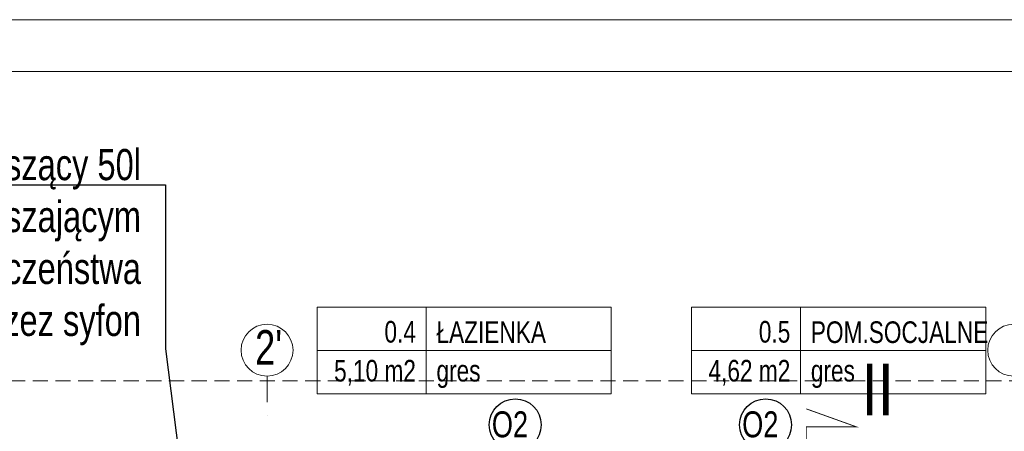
# Model space of a CAD drawing. Header units: inches. Extents: x 67073 to 287261, y -76160 to 48412.
# Tile 32 of 117: x 81314 to 81883, y -41155 to -40917. Entities that reach past the tile are written whole.
import ezdxf
from ezdxf.lldxf.tags import DXFTag

# ---------------------------------------------------------------- set-up
doc = ezdxf.new("R2010")
doc.units = ezdxf.units.IN
doc.header["$MEASUREMENT"] = 0
doc.linetypes.add('DASHDOT', pattern=[1, 0.5, -0.25, 0, -0.25])
doc.linetypes.add('HIDDEN', pattern=[0.375, 0.25, -0.125])
for name, color, linetype, lineweight in [('## 05 PODGRZEWACZ', 1, 'SOLID', 30), ('p-- linia przekroju I-AB', 116, 'Continuous', 40), ('p--dach', 2, 'Continuous', 30), ('p--opisy pomieszczeń', 31, 'Continuous', 0), ('p--osie konstr.-NR', 1, 'DASHDOT', 15)]:
    doc.layers.add(name, color=color, linetype=linetype, lineweight=lineweight)
doc.layers.add('p--opis okna', color=181, linetype='Continuous')
doc.styles.add('1-50', font='arial.ttf', dxfattribs={"width": 0.75, "height": 12.5})
doc.styles.get("Standard").update_dxf_attribs({"font": 'ARIAL.TTF', "width": 0.75})
tags = doc.linetypes.add('SOLID', pattern=[10, 10, 0]).pattern_tags.tags
tags[6:7] = [DXFTag(74, 4), DXFTag(75, 0), DXFTag(340, '0'), DXFTag(46, 0.0), DXFTag(50, 0.0), DXFTag(44, 0.0), DXFTag(45, 0.0)]
tags[4:5] = [DXFTag(74, 4), DXFTag(75, 0), DXFTag(340, '0'), DXFTag(46, 0.0), DXFTag(50, 0.0), DXFTag(44, 0.0), DXFTag(45, 0.0)]

msp = doc.modelspace()

# ---------------------------------------------------------------- linework, layer by layer
at = {"layer": '## 05 PODGRZEWACZ', "color": 1, "linetype": 'ByBlock', "lineweight": -2}
for p, q in [((81079.547, -41012.542), (81398.086, -41012.542)), ((81398.086, -41012.542), (81398.086, -41107.37)), ((81398.086, -41107.37), (81417.578, -41260.921, 0))]:
    msp.add_line(p, q, dxfattribs=at)
at = {"linetype": 'Continuous', "lineweight": 18}
for points in [[(80782.825, -42402.179), (82882.825, -42402.179), (82882.825, -40917.179), (80782.825, -40917.179)], [(80943.453, -42372.179), (82852.825, -42372.179), (82852.825, -40947.179), (80943.453, -40947.179)]]:
    msp.add_lwpolyline(points, close=True, dxfattribs=at)
at = {"layer": 'p-- linia przekroju I-AB', "color": 0, "const_width": 0.5}
msp.add_lwpolyline([(81768.495, -41192.508), (81768.495, -41152.498), (81797.522, -41152.498), (81768.495, -41142.086)], dxfattribs=at)
at = {"layer": 'p--dach', "color": 0, "linetype": 'HIDDEN', "lineweight": 20, "ltscale": 35}
msp.add_lwpolyline([(81032.609, -41125.796), (82312.609, -41125.796), (82312.609, -41970.196), (81032.609, -41970.196)], close=True, dxfattribs=at)
at = {"layer": 'p--opis okna', "color": 0}
for centre in [(81600.259, -41151.316), (81744.959, -41151.316)]:
    msp.add_circle(centre, 15, dxfattribs=at)
at = {"layer": 'p--opisy pomieszczeń', "color": 0}
for p, q in [((81548.792, -41083.316), (81548.792, -41133.316)), ((81765.192, -41083.316), (81765.192, -41133.316)), ((81655.792, -41108.316), (81485.792, -41108.316)), ((81872.192, -41108.316), (81702.192, -41108.316))]:
    msp.add_line(p, q, dxfattribs=at)
for points in [[(81485.792, -41133.316), (81655.792, -41133.316), (81655.792, -41083.316), (81485.792, -41083.316)], [(81702.192, -41133.316), (81872.192, -41133.316), (81872.192, -41083.316), (81702.192, -41083.316)]]:
    msp.add_lwpolyline(points, close=True, dxfattribs=at)
at = {"layer": 'p--osie konstr.-NR', "color": 0, "linetype": 'DASHDOT', "ltscale": 30}
msp.add_line((81456.809, -41123.198), (81456.809, -41148.198), dxfattribs=at)
at = {"layer": 'p--osie konstr.-NR', "color": 0, "linetype": 'Continuous', "ltscale": 35}
for centre in [(81456.809, -41108.198), (81888.409, -41108.198)]:
    msp.add_circle(centre, 15, dxfattribs=at)

# ---------------------------------------------------------------- texts
at = {"layer": '## 05 PODGRZEWACZ', "lineweight": 15, "attachment_point": 3}
for s, insert, char_height, width in [('Podgrzewacz wody użytkowej wiszący 50l\\Pz wbudowanym zaworem mieszającym\\Podpływ z zaworu bezpieczeństwa podłączyć do kanalizacji poprzez syfon', (81383.94, -40991.915, 0), 18, 363.67812), ('Rekuperator z wymiennikiem obrotowym\\PPrzepływ powietrza obl.180m³/h/ \\PQmax.288m³/h', (82237.724, -41025.089), 15, 406.60563)]:
    msp.add_mtext(s, dxfattribs=dict(at, insert=insert, char_height=char_height, width=width))
at = {"layer": 'p-- linia przekroju I-AB', "color": 0, "insert": (81800.508, -41145.914), "char_height": 30, "width": 72.0009, "attachment_point": 7}
msp.add_mtext('{\\W0.8;II}', dxfattribs=at)
at = {"layer": 'p--opis okna', "color": 0, "char_height": 15, "width": 74.01038, "attachment_point": 9, "style": '1-50'}
for insert in [(81607.692, -41158.732), (81752.392, -41158.732)]:
    msp.add_mtext('O2', dxfattribs=dict(at, insert=insert))
at = {"layer": 'p--opisy pomieszczeń', "color": 0, "char_height": 12.5, "style": '1-50'}
for s, insert, width, attachment_point in [('ŁAZIENKA', (81554.724, -41091.523), 106.86476, 1), ('0.4', (81542.861, -41091.288), 98, 3), ('0.5', (81759.26, -41091.288), 98, 3), ('POM.SOCJALNE', (81771.123, -41091.523), 106.86476, 1), ('5,10 m2', (81542.861, -41113.791), 98, 3), ('gres', (81554.724, -41113.791), 100, 1), ('4,62 m2', (81759.26, -41113.791), 98, 3), ('gres', (81771.123, -41113.791), 100, 1)]:
    msp.add_mtext(s, dxfattribs=dict(at, insert=insert, width=width, attachment_point=attachment_point))
at = {"layer": 'p--osie konstr.-NR', "color": 0, "linetype": 'Continuous', "ltscale": 35, "insert": (81449.887, -41116.564), "char_height": 20, "width": 63.5564, "attachment_point": 7}
msp.add_mtext("2'", dxfattribs=at)

doc.saveas('drawing.dxf')
